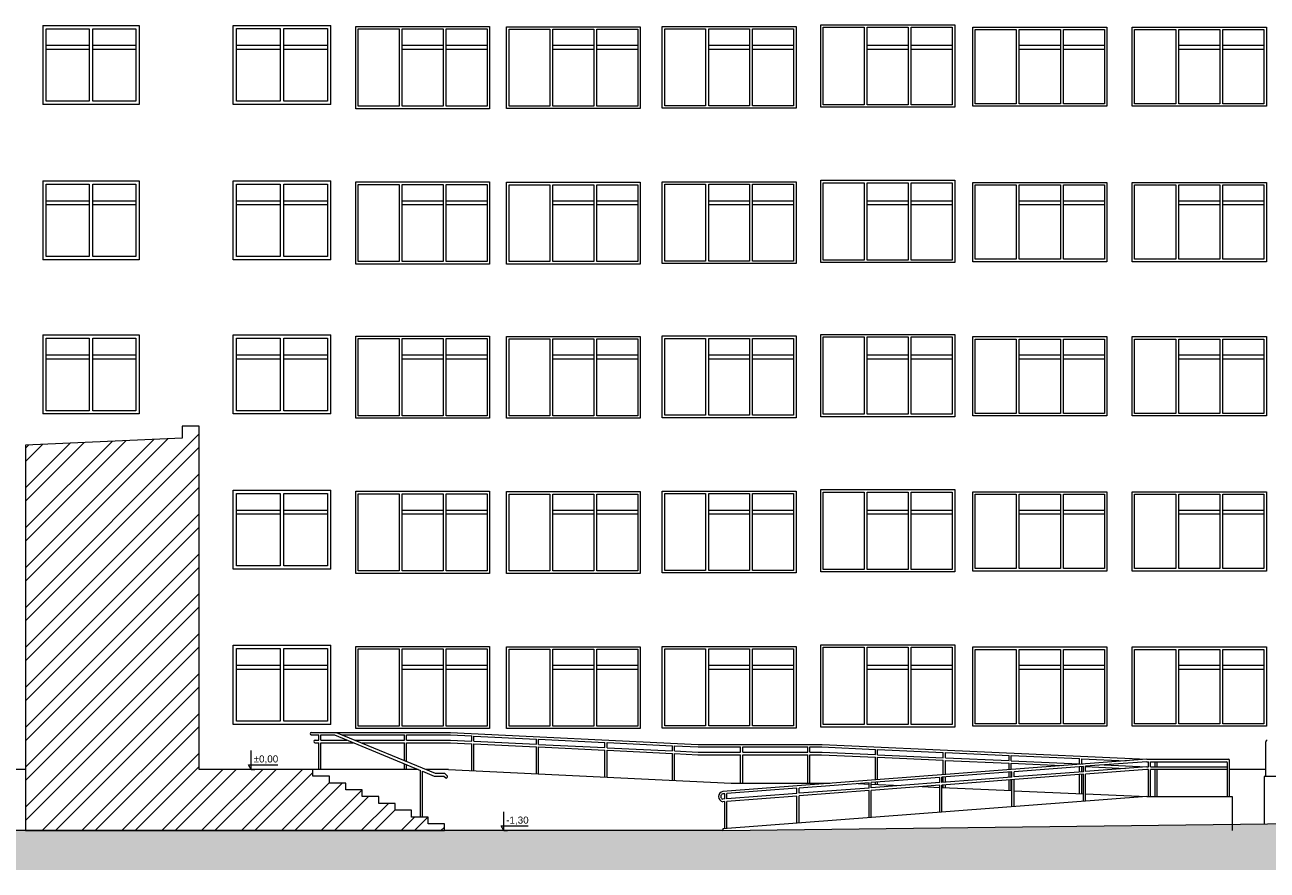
# Paper-space layout 'A-16 INWENTARYZACJA - ELEWACJE' of a CAD drawing. Header units: millimetres. Extents: x 0 to 1100, y 0 to 900.
# Tile 7 of 20: x 182 to 447, y 471 to 651. Entities that reach past the tile are written whole.
import ezdxf
from ezdxf.xclip import XClip

# ---------------------------------------------------------------- set-up
doc = ezdxf.new("R2010")
doc.units = ezdxf.units.MM
doc.header["$MEASUREMENT"] = 0
doc.header["$XCLIPFRAME"] = 0
doc.layers.add('A_wymiary_Nr_pióra__7', color=7, linetype='Continuous', lineweight=18, true_color=0x171717)
doc.layers.add('A_ściany', color=7, linetype='Continuous')
for name, color, linetype, lineweight in [('A_ściany_Nr_pióra__1', 7, 'Continuous', 20), ('A_ściany_Nr_pióra__2', 8, 'Continuous', 13), ('A_ściany_Nr_pióra__3', 252, 'Continuous', 13)]:
    doc.layers.add(name, color=color, linetype=linetype, lineweight=lineweight)
doc.styles.add('STYL_AUTOMATYCZNY_4', font='arial.ttf')

# ---------------------------------------------------------------- blocks, each defined once
blk = doc.blocks.new('Rysunek_3_3', base_point=(-1601.89, 1777.84))
at = {"layer": 'A_ściany', "linetype": 'Continuous', "lineweight": 13}
h = blk.add_hatch(dxfattribs=at)
h.set_pattern_fill('stal_0003', color=8, style=0, pattern_type=2)
h.set_pattern_definition([(45, (-1601.887, 1777.839), (-4.24264, 4.24264), []), (45, (-1603.3014, 1779.2534), (-4.24264, 4.24264), [])])
h.paths.add_polyline_path([(182.43, 479.86), (271.55, 479.86), (271.55, 481.3), (268.05, 481.3), (268.05, 482.74), (264.55, 482.74), (264.55, 484.19), (261.05, 484.19), (261.05, 485.63), (257.55, 485.63), (257.55, 487.08), (254.05, 487.08), (254.05, 488.52), (250.55, 488.52), (250.55, 489.97), (247.05, 489.97), (247.05, 491.41), (243.55, 491.41), (243.55, 492.86), (219.36, 492.86), (219.36, 565.82), (215.77, 565.82), (215.77, 563.29), (182.43, 561.79)])
blk.add_hatch(color=8, dxfattribs=at).paths.add_polyline_path([(330.73, 479.86), (29.9, 479.86), (29.9, 471.44), (682.46, 471.44), (682.46, 481.96), (572.42, 482.14), (467.21, 481.51)])
at = {"layer": 'A_wymiary_Nr_pióra__7', "color": 250, "linetype": 'Continuous', "lineweight": 18, "true_color": 0x171717}
for p, q in [((230.45, 492.86), (230.45, 496.86)), ((230.45, 492.86), (229.7, 492.86)), ((230.45, 492.86), (229.87, 493.86)), ((229.87, 493.86), (230.45, 493.86)), ((230.45, 493.86), (236.09, 493.86)), ((230.45, 492.86), (231.2, 492.86)), ((284.17, 479.86), (284.17, 483.86)), ((284.17, 479.86), (283.42, 479.86)), ((284.17, 479.86), (283.59, 480.86)), ((283.59, 480.86), (284.17, 480.86)), ((284.17, 480.86), (289.36, 480.86)), ((284.17, 479.86), (284.92, 479.86))]:
    blk.add_line(p, q, dxfattribs=at)
at = {"layer": 'A_ściany_Nr_pióra__1', "color": 7, "linetype": 'Continuous', "lineweight": 20}
for p, q in [((182.43, 492.86), (81.98, 492.86)), ((265.92, 492.86), (219.36, 492.86)), ((272.42, 492.86), (267.61, 492.86)), ((272.42, 492.86), (332.49, 489.94)), ((421.28, 492.86), (420.95, 492.86)), ((446.23, 492.86), (438.55, 492.86)), ((332.49, 489.94), (353.58, 489.93)), ((359.51, 489.84), (361.84, 489.73)), ((362.31, 489.71), (368.59, 489.43)), ((373.13, 489.22), (376.9, 489.05)), ((377.36, 489.03), (392.24, 488.36)), ((468.96, 491.33), (445.87, 491.33)), ((445.87, 491.33), (445.87, 481.25)), ((420.96, 487.07), (330.73, 480.21)), ((392.71, 488.34), (407.46, 487.68)), ((407.92, 487.66), (420.96, 487.07)), ((420.96, 487.07), (439.06, 487.07)), ((439.06, 487.07), (439.06, 479.86)), ((330.73, 479.86), (467.21, 481.51)), ((330.73, 479.86), (81.98, 479.86)), ((330.73, 480.21), (330.73, 479.86))]:
    blk.add_line(p, q, dxfattribs=at)
at = {"layer": 'A_ściany_Nr_pióra__2', "color": 8, "linetype": 'Continuous', "lineweight": 13}
for p, q in [((243.2, 500.74), (272.82, 500.74)), ((243.2, 500.2), (244.8, 500.2)), ((244.8, 499.1), (244.8, 500.2)), ((245.26, 499.1), (245.26, 500.2)), ((245.26, 500.2), (248.13, 500.2)), ((248.13, 500.2), (266.42, 492.65)), ((248.53, 500.74), (269.56, 492.05)), ((249.82, 500.2), (263.02, 500.2)), ((263.02, 499.1), (263.02, 500.2)), ((263.48, 499.1), (263.48, 500.2)), ((263.48, 500.2), (272.82, 500.2)), ((272.8, 500.2), (277.33, 499.98)), ((272.82, 500.74), (325.53, 498.17)), ((277.33, 498.88), (277.33, 499.98)), ((277.79, 498.85), (277.79, 499.96)), ((277.79, 499.96), (291.09, 499.31)), ((244, 499.1), (244.8, 499.1)), ((244, 498.55), (244.8, 498.55)), ((244.8, 492.86), (244.8, 498.55)), ((245.26, 499.1), (250.8, 499.1)), ((245.26, 492.86), (245.26, 498.55)), ((245.26, 498.55), (252.14, 498.55)), ((252.49, 499.1), (263.02, 499.1)), ((253.83, 498.55), (263.02, 498.55)), ((263.02, 494.75), (263.02, 498.55)), ((263.48, 499.1), (272.82, 499.1)), ((263.48, 498.55), (272.82, 498.55)), ((263.48, 494.56), (263.48, 498.55)), ((272.74, 499.1), (277.33, 498.88)), ((272.74, 498.55), (277.33, 498.33)), ((277.33, 492.62), (277.33, 498.33)), ((277.79, 498.85), (291.09, 498.21)), ((277.79, 492.6), (277.79, 498.31)), ((277.79, 498.31), (291.09, 497.66)), ((291.09, 498.21), (291.09, 499.31)), ((291.09, 491.95), (291.09, 497.66)), ((291.55, 498.18), (291.55, 499.29)), ((291.55, 499.29), (305.67, 498.6)), ((291.55, 498.18), (305.67, 497.5)), ((291.55, 491.93), (291.55, 497.64)), ((291.55, 497.64), (305.67, 496.95)), ((305.67, 497.5), (305.67, 498.6)), ((305.67, 491.24), (305.67, 496.95)), ((306.13, 497.48), (306.13, 498.58)), ((306.13, 498.58), (320.02, 497.91)), ((306.13, 497.48), (320.02, 496.8)), ((306.13, 491.22), (306.13, 496.93)), ((306.13, 496.93), (320.02, 496.25)), ((320.02, 496.8), (320.02, 497.91)), ((320.48, 496.78), (320.48, 497.88)), ((320.48, 497.88), (325.53, 497.64)), ((325.53, 498.17), (351.87, 498.16)), ((325.53, 497.64), (334.51, 497.63)), ((334.51, 496.53), (334.51, 497.63)), ((334.97, 496.53), (334.97, 497.63)), ((334.97, 497.63), (348.81, 497.63)), ((348.81, 496.52), (348.81, 497.63)), ((349.27, 496.52), (349.27, 497.63)), ((349.27, 497.63), (351.84, 497.63)), ((351.84, 497.63), (363.22, 497.11)), ((351.87, 498.16), (420.96, 495.05)), ((363.22, 496.01), (363.22, 497.11)), ((363.68, 495.99), (363.68, 497.09)), ((363.68, 497.09), (377.62, 496.46)), ((446.23, 491.33), (446.23, 498.75)), ((320.02, 490.54), (320.02, 496.25)), ((320.48, 496.78), (325.53, 496.53)), ((320.48, 490.52), (320.48, 496.23)), ((320.48, 496.23), (325.45, 495.99)), ((325.45, 495.99), (334.51, 495.98)), ((325.53, 496.53), (334.51, 496.53)), ((420.96, 495.05), (330.73, 488.19)), ((334.51, 489.96), (334.51, 495.98)), ((334.97, 496.53), (348.81, 496.52)), ((334.97, 489.94), (334.97, 495.98)), ((334.97, 495.98), (348.81, 495.98)), ((348.81, 489.95), (348.81, 495.98)), ((349.27, 496.52), (351.9, 496.52)), ((349.27, 489.93), (349.27, 495.98)), ((349.27, 495.98), (351.77, 495.97)), ((351.77, 495.97), (363.22, 495.46)), ((351.9, 496.52), (363.22, 496.01)), ((363.22, 490.66), (363.22, 495.46)), ((363.68, 495.99), (377.62, 495.36)), ((363.68, 490.69), (363.68, 495.44)), ((363.68, 495.44), (377.62, 494.81)), ((377.62, 495.36), (377.62, 496.46)), ((377.62, 491.75), (377.62, 494.81)), ((378.08, 495.34), (378.08, 496.44)), ((378.08, 496.44), (391.65, 495.83)), ((378.08, 495.34), (391.65, 494.73)), ((378.08, 491.79), (378.08, 494.79)), ((378.08, 494.79), (391.65, 494.18)), ((391.65, 494.73), (391.65, 495.83)), ((391.65, 492.82), (391.65, 494.18)), ((392.11, 494.71), (392.11, 495.81)), ((392.11, 495.81), (406.62, 495.16)), ((392.11, 494.71), (406.62, 494.05)), ((392.11, 492.85), (392.11, 494.16)), ((392.11, 494.16), (402.87, 493.67)), ((406.62, 494.05), (406.62, 495.16)), ((407.08, 494.03), (407.08, 495.14)), ((407.08, 495.14), (416.54, 494.71)), ((420.96, 494.51), (407.92, 493.52)), ((420.96, 495.05), (438.25, 495.05)), ((420.96, 494.51), (421.28, 494.51)), ((421.28, 493.41), (421.28, 494.51)), ((421.74, 493.41), (421.74, 494.51)), ((421.74, 494.51), (437.79, 494.51)), ((422.69, 493.41), (422.69, 494.51)), ((423.15, 493.41), (423.15, 494.51)), ((438.09, 487.07), (438.09, 494.21)), ((438.55, 487.07), (438.55, 494.75)), ((263.02, 492.86), (263.02, 494.06)), ((263.48, 492.86), (263.48, 493.87)), ((266.42, 482.74), (266.42, 492.65)), ((266.88, 482.74), (266.88, 492.46)), ((266.88, 492.46), (269.33, 491.45)), ((269.56, 492.05), (271.51, 492.05)), ((271.51, 492.05), (272.17, 491.44)), ((392.24, 492.32), (377.36, 491.19)), ((407.46, 491.83), (377.36, 489.54)), ((391.65, 491.18), (391.65, 492.28)), ((392.11, 491.22), (392.11, 492.31)), ((392.24, 491.23), (392.24, 492.32)), ((407.46, 493.48), (392.71, 492.36)), ((407.46, 492.38), (392.71, 491.26)), ((392.71, 491.26), (392.71, 492.36)), ((406.62, 492.32), (406.62, 493.42)), ((406.62, 487.71), (406.62, 491.77)), ((407.08, 494.03), (407.42, 494.02)), ((407.08, 492.35), (407.08, 493.45)), ((407.08, 487.69), (407.08, 491.8)), ((407.34, 493.47), (407.46, 493.47)), ((407.46, 492.38), (407.46, 493.48)), ((407.46, 486.04), (407.46, 491.83)), ((407.92, 492.42), (407.92, 493.52)), ((407.92, 493.45), (416.41, 493.06)), ((420.96, 493.41), (407.92, 492.42)), ((420.96, 492.86), (407.92, 491.87)), ((407.92, 486.08), (407.92, 491.87)), ((411.88, 493.82), (420.95, 493.41)), ((420.96, 493.41), (421.28, 493.41)), ((421.28, 487.07), (421.28, 492.86)), ((421.74, 493.41), (438.09, 493.41)), ((421.74, 487.07), (421.74, 492.86)), ((438.09, 492.86), (421.74, 492.86)), ((422.69, 487.07), (422.69, 492.86)), ((423.15, 487.07), (423.15, 492.86)), ((269.33, 491.45), (271.37, 491.45)), ((271.37, 491.45), (271.81, 491.05)), ((361.84, 490.01), (346.96, 488.88)), ((361.84, 488.91), (346.96, 487.78)), ((346.96, 487.78), (346.96, 488.88)), ((361.84, 488.91), (361.84, 490.01)), ((376.9, 491.16), (362.31, 490.05)), ((376.9, 490.06), (362.31, 488.95)), ((362.31, 488.95), (362.31, 490.05)), ((376.9, 489.51), (362.31, 488.4)), ((363.22, 489.67), (363.22, 490.12)), ((363.68, 489.65), (363.68, 490.15)), ((376.9, 490.06), (376.9, 491.16)), ((376.9, 483.72), (376.9, 489.51)), ((392.24, 491.23), (377.36, 490.09)), ((377.36, 490.09), (377.36, 491.19)), ((377.36, 483.75), (377.36, 489.54)), ((377.62, 490.11), (377.62, 491.21)), ((377.62, 489.02), (377.62, 489.56)), ((378.08, 490.15), (378.08, 491.25)), ((378.08, 489), (378.08, 489.6)), ((391.65, 488.39), (391.65, 490.63)), ((392.11, 488.37), (392.11, 490.67)), ((392.24, 484.89), (392.24, 490.68)), ((392.71, 484.92), (392.71, 490.71)), ((331.16, 487.68), (330.73, 487.65)), ((331.16, 486.58), (330.73, 486.55)), ((331.16, 486.58), (331.16, 487.68)), ((346.5, 488.85), (331.62, 487.72)), ((346.5, 487.75), (331.62, 486.62)), ((331.62, 486.62), (331.62, 487.72)), ((346.5, 487.2), (331.62, 486.07)), ((346.5, 487.75), (346.5, 488.85)), ((346.5, 481.41), (346.5, 487.2)), ((361.84, 488.37), (346.96, 487.23)), ((346.96, 481.44), (346.96, 487.23)), ((361.84, 482.58), (361.84, 488.37)), ((362.31, 482.61), (362.31, 488.4)), ((331.16, 486.03), (330.73, 486)), ((331.16, 480.24), (331.16, 486.03)), ((331.62, 480.28), (331.62, 486.07))]:
    blk.add_line(p, q, dxfattribs=at)
at = {"layer": 'A_ściany_Nr_pióra__2', "color": 8, "linetype": 'Continuous', "lineweight": 13, "flags": 128}
blk.add_lwpolyline([(182.43, 479.86), (271.55, 479.86), (271.55, 481.3), (268.05, 481.3), (268.05, 482.74), (264.55, 482.74), (264.55, 484.19), (261.05, 484.19), (261.05, 485.63), (257.55, 485.63), (257.55, 487.08), (254.05, 487.08), (254.05, 488.52), (250.55, 488.52), (250.55, 489.97), (247.05, 489.97), (247.05, 491.41), (243.55, 491.41), (243.55, 492.86), (219.36, 492.86), (219.36, 565.82), (215.77, 565.82), (215.77, 563.29), (182.43, 561.79)], close=True, dxfattribs=at)
at = {"layer": 'A_ściany_Nr_pióra__2', "color": 8, "linetype": 'Continuous', "lineweight": 13}
for centre, radius, start, end in [((243.23, 500.47), 0.268, 96.4681, 263.5319), ((244.07, 498.82), 0.285, 104.1165, 255.8835), ((446.53, 498.75), 0.3, 90, 180), ((437.79, 494.21), 0.3, 0, 90), ((438.25, 494.75), 0.3, 0, 90), ((271.92, 491.31), 0.284, 248.1053, 26.6665), ((330.94, 487.09), 1.11, 100.8027, 259.1973), ((330.9, 487.1), 0.575, 107.1171, 252.8829)]:
    blk.add_arc(centre, radius, start, end, dxfattribs=at)
at = {"layer": 'A_ściany_Nr_pióra__3', "color": 252, "linetype": 'Continuous', "lineweight": 13}
for p, q in [((186.09, 651.06), (206.59, 651.06)), ((186.09, 651.06), (186.09, 634.26)), ((186.79, 634.96), (186.79, 650.36)), ((186.79, 650.36), (195.94, 650.36)), ((195.94, 650.36), (195.94, 634.96)), ((196.74, 634.96), (196.74, 650.36)), ((196.74, 650.36), (205.89, 650.36)), ((205.89, 650.36), (205.89, 634.96)), ((206.59, 651.06), (206.59, 634.26)), ((226.59, 651.08), (247.39, 651.08)), ((226.59, 634.26), (226.59, 651.08)), ((227.29, 634.96), (227.29, 650.38)), ((227.29, 650.38), (236.59, 650.38)), ((236.59, 650.38), (236.59, 634.96)), ((237.39, 634.96), (237.39, 650.38)), ((237.39, 650.38), (246.69, 650.38)), ((246.69, 650.38), (246.69, 634.96)), ((247.39, 634.26), (247.39, 651.08)), ((252.68, 633.36), (252.68, 650.83)), ((252.68, 650.83), (281.11, 650.83)), ((253.21, 633.89), (253.21, 650.31)), ((253.21, 650.31), (261.9, 650.31)), ((261.9, 650.31), (261.9, 633.89)), ((262.55, 633.89), (262.55, 650.31)), ((262.55, 650.31), (271.24, 650.31)), ((271.24, 650.31), (271.24, 633.89)), ((271.89, 633.89), (271.89, 650.31)), ((271.89, 650.31), (280.59, 650.31)), ((280.59, 650.31), (280.59, 633.89)), ((281.11, 650.83), (281.11, 633.36)), ((284.76, 633.37), (284.76, 650.77)), ((284.76, 650.77), (313.16, 650.77)), ((285.29, 633.9), (285.29, 650.25)), ((285.29, 650.25), (293.97, 650.25)), ((293.97, 650.25), (293.97, 633.9)), ((294.62, 633.9), (294.62, 650.25)), ((294.62, 650.25), (303.3, 650.25)), ((303.3, 650.25), (303.3, 633.9)), ((303.95, 633.9), (303.95, 650.25)), ((303.95, 650.25), (312.64, 650.25)), ((312.64, 650.25), (312.64, 633.9)), ((313.16, 650.77), (313.16, 633.37)), ((317.86, 633.46), (317.86, 650.85)), ((317.86, 650.85), (346.32, 650.85)), ((318.39, 633.99), (318.39, 650.33)), ((318.39, 650.33), (327.09, 650.33)), ((327.09, 650.33), (327.09, 633.99)), ((327.74, 633.99), (327.74, 650.33)), ((327.74, 650.33), (336.44, 650.33)), ((336.44, 650.33), (336.44, 633.99)), ((337.09, 633.99), (337.09, 650.33)), ((337.09, 650.33), (345.8, 650.33)), ((345.8, 650.33), (345.8, 633.99)), ((346.32, 650.85), (346.32, 633.46)), ((351.57, 651.18), (380.07, 651.18)), ((351.57, 633.68), (351.57, 651.18)), ((352.09, 634.21), (352.09, 650.66)), ((352.09, 650.66), (360.81, 650.66)), ((360.81, 650.66), (360.81, 634.21)), ((361.46, 634.21), (361.46, 650.66)), ((361.46, 650.66), (370.18, 650.66)), ((370.18, 650.66), (370.18, 634.21)), ((370.83, 634.21), (370.83, 650.66)), ((370.83, 650.66), (379.54, 650.66)), ((379.54, 650.66), (379.54, 634.21)), ((380.07, 651.18), (380.07, 633.68)), ((383.9, 650.72), (412.46, 650.72)), ((383.9, 633.86), (383.9, 650.72)), ((384.43, 634.39), (384.43, 650.2)), ((384.43, 650.2), (393.16, 650.2)), ((393.16, 650.2), (393.16, 634.39)), ((393.81, 634.39), (393.81, 650.2)), ((393.81, 650.2), (402.55, 650.2)), ((402.55, 650.2), (402.55, 634.39)), ((403.2, 634.39), (403.2, 650.2)), ((403.2, 650.2), (411.94, 650.2)), ((411.94, 650.2), (411.94, 634.39)), ((412.46, 650.72), (412.46, 633.86)), ((417.81, 633.86), (417.81, 650.72)), ((417.81, 650.72), (446.37, 650.72)), ((418.34, 634.39), (418.34, 650.2)), ((418.34, 650.2), (427.07, 650.2)), ((427.07, 650.2), (427.07, 634.39)), ((427.72, 634.39), (427.72, 650.2)), ((427.72, 650.2), (436.46, 650.2)), ((436.46, 650.2), (436.46, 634.39)), ((437.11, 634.39), (437.11, 650.2)), ((437.11, 650.2), (445.85, 650.2)), ((445.85, 650.2), (445.85, 634.39)), ((446.37, 650.72), (446.37, 633.86)), ((195.94, 646.76), (186.79, 646.76)), ((195.94, 645.96), (186.79, 645.96)), ((205.89, 646.76), (196.74, 646.76)), ((205.89, 645.96), (196.74, 645.96)), ((236.59, 646.76), (227.29, 646.76)), ((236.59, 645.96), (227.29, 645.96)), ((246.69, 646.76), (237.39, 646.76)), ((246.69, 645.96), (237.39, 645.96)), ((271.24, 646.76), (262.55, 646.76)), ((271.24, 645.96), (262.55, 645.96)), ((280.59, 646.76), (271.89, 646.76)), ((280.59, 645.96), (271.89, 645.96)), ((303.3, 646.76), (294.62, 646.76)), ((303.3, 645.96), (294.62, 645.96)), ((312.64, 646.76), (303.95, 646.76)), ((312.64, 645.96), (303.95, 645.96)), ((336.44, 646.76), (327.74, 646.76)), ((336.44, 645.96), (327.74, 645.96)), ((345.8, 646.76), (337.09, 646.76)), ((345.8, 645.96), (337.09, 645.96)), ((370.18, 646.76), (361.46, 646.76)), ((370.18, 645.96), (361.46, 645.96)), ((379.54, 646.76), (370.83, 646.76)), ((379.54, 645.96), (370.83, 645.96)), ((402.55, 646.76), (393.81, 646.76)), ((402.55, 645.96), (393.81, 645.96)), ((411.94, 646.76), (403.2, 646.76)), ((411.94, 645.96), (403.2, 645.96)), ((436.46, 646.76), (427.72, 646.76)), ((436.46, 645.96), (427.72, 645.96)), ((445.85, 646.76), (437.11, 646.76)), ((445.85, 645.96), (437.11, 645.96)), ((206.59, 634.26), (186.09, 634.26)), ((195.94, 634.96), (186.79, 634.96)), ((205.89, 634.96), (196.74, 634.96)), ((247.39, 634.26), (226.59, 634.26)), ((236.59, 634.96), (227.29, 634.96)), ((246.69, 634.96), (237.39, 634.96)), ((360.81, 634.21), (352.09, 634.21)), ((370.18, 634.21), (361.46, 634.21)), ((379.54, 634.21), (370.83, 634.21)), ((393.16, 634.39), (384.43, 634.39)), ((402.55, 634.39), (393.81, 634.39)), ((411.94, 634.39), (403.2, 634.39)), ((427.07, 634.39), (418.34, 634.39)), ((436.46, 634.39), (427.72, 634.39)), ((445.85, 634.39), (437.11, 634.39)), ((281.11, 633.36), (252.68, 633.36)), ((261.9, 633.89), (253.21, 633.89)), ((271.24, 633.89), (262.55, 633.89)), ((280.59, 633.89), (271.89, 633.89)), ((313.16, 633.37), (284.76, 633.37)), ((293.97, 633.9), (285.29, 633.9)), ((303.3, 633.9), (294.62, 633.9)), ((312.64, 633.9), (303.95, 633.9)), ((346.32, 633.46), (317.86, 633.46)), ((327.09, 633.99), (318.39, 633.99)), ((336.44, 633.99), (327.74, 633.99)), ((345.8, 633.99), (337.09, 633.99)), ((380.07, 633.68), (351.57, 633.68)), ((412.46, 633.86), (383.9, 633.86)), ((446.37, 633.86), (417.81, 633.86)), ((186.09, 618.01), (206.59, 618.01)), ((186.09, 618.01), (186.09, 601.21)), ((186.79, 601.91), (186.79, 617.31)), ((186.79, 617.31), (195.94, 617.31)), ((195.94, 617.31), (195.94, 601.91)), ((196.74, 601.91), (196.74, 617.31)), ((196.74, 617.31), (205.89, 617.31)), ((205.89, 617.31), (205.89, 601.91)), ((206.59, 618.01), (206.59, 601.21)), ((226.59, 618.03), (247.39, 618.03)), ((226.59, 601.21), (226.59, 618.03)), ((227.29, 601.91), (227.29, 617.33)), ((227.29, 617.33), (236.59, 617.33)), ((236.59, 617.33), (236.59, 601.91)), ((237.39, 601.91), (237.39, 617.33)), ((237.39, 617.33), (246.69, 617.33)), ((246.69, 617.33), (246.69, 601.91)), ((247.39, 601.21), (247.39, 618.03)), ((252.68, 600.31), (252.68, 617.78)), ((252.68, 617.78), (281.11, 617.78)), ((253.21, 600.84), (253.21, 617.26)), ((253.21, 617.26), (261.9, 617.26)), ((261.9, 617.26), (261.9, 600.84)), ((262.55, 600.84), (262.55, 617.26)), ((262.55, 617.26), (271.24, 617.26)), ((271.24, 617.26), (271.24, 600.84)), ((271.89, 600.84), (271.89, 617.26)), ((271.89, 617.26), (280.59, 617.26)), ((280.59, 617.26), (280.59, 600.84)), ((281.11, 617.78), (281.11, 600.31)), ((284.76, 600.32), (284.76, 617.72)), ((284.76, 617.72), (313.16, 617.72)), ((285.29, 600.85), (285.29, 617.2)), ((285.29, 617.2), (293.97, 617.2)), ((293.97, 617.2), (293.97, 600.85)), ((294.62, 600.85), (294.62, 617.2)), ((294.62, 617.2), (303.3, 617.2)), ((303.3, 617.2), (303.3, 600.85)), ((303.95, 600.85), (303.95, 617.2)), ((303.95, 617.2), (312.64, 617.2)), ((312.64, 617.2), (312.64, 600.85)), ((313.16, 617.72), (313.16, 600.32)), ((317.86, 600.41), (317.86, 617.8)), ((317.86, 617.8), (346.32, 617.8)), ((318.39, 600.94), (318.39, 617.28)), ((318.39, 617.28), (327.09, 617.28)), ((327.09, 617.28), (327.09, 600.94)), ((327.74, 600.94), (327.74, 617.28)), ((327.74, 617.28), (336.44, 617.28)), ((336.44, 617.28), (336.44, 600.94)), ((337.09, 600.94), (337.09, 617.28)), ((337.09, 617.28), (345.8, 617.28)), ((345.8, 617.28), (345.8, 600.94)), ((346.32, 617.8), (346.32, 600.41)), ((351.57, 618.13), (380.07, 618.13)), ((351.57, 600.63), (351.57, 618.13)), ((352.09, 601.16), (352.09, 617.61)), ((352.09, 617.61), (360.81, 617.61)), ((360.81, 617.61), (360.81, 601.16)), ((361.46, 601.16), (361.46, 617.61)), ((361.46, 617.61), (370.18, 617.61)), ((370.18, 617.61), (370.18, 601.16)), ((370.83, 601.16), (370.83, 617.61)), ((370.83, 617.61), (379.54, 617.61)), ((379.54, 617.61), (379.54, 601.16)), ((380.07, 618.13), (380.07, 600.63)), ((383.9, 617.67), (412.46, 617.67)), ((383.9, 600.81), (383.9, 617.67)), ((384.43, 601.34), (384.43, 617.15)), ((384.43, 617.15), (393.16, 617.15)), ((393.16, 617.15), (393.16, 601.34)), ((393.81, 601.34), (393.81, 617.15)), ((393.81, 617.15), (402.55, 617.15)), ((402.55, 617.15), (402.55, 601.34)), ((403.2, 601.34), (403.2, 617.15)), ((403.2, 617.15), (411.94, 617.15)), ((411.94, 617.15), (411.94, 601.34)), ((412.46, 617.67), (412.46, 600.81)), ((417.81, 600.81), (417.81, 617.67)), ((417.81, 617.67), (446.37, 617.67)), ((418.34, 601.34), (418.34, 617.15)), ((418.34, 617.15), (427.07, 617.15)), ((427.07, 617.15), (427.07, 601.34)), ((427.72, 601.34), (427.72, 617.15)), ((427.72, 617.15), (436.46, 617.15)), ((436.46, 617.15), (436.46, 601.34)), ((437.11, 601.34), (437.11, 617.15)), ((437.11, 617.15), (445.85, 617.15)), ((445.85, 617.15), (445.85, 601.34)), ((446.37, 617.67), (446.37, 600.81)), ((195.94, 613.71), (186.79, 613.71)), ((205.89, 613.71), (196.74, 613.71)), ((236.59, 613.71), (227.29, 613.71)), ((246.69, 613.71), (237.39, 613.71)), ((271.24, 613.71), (262.55, 613.71)), ((280.59, 613.71), (271.89, 613.71)), ((303.3, 613.71), (294.62, 613.71)), ((312.64, 613.71), (303.95, 613.71)), ((336.44, 613.71), (327.74, 613.71)), ((345.8, 613.71), (337.09, 613.71)), ((370.18, 613.71), (361.46, 613.71)), ((379.54, 613.71), (370.83, 613.71)), ((402.55, 613.71), (393.81, 613.71)), ((411.94, 613.71), (403.2, 613.71)), ((436.46, 613.71), (427.72, 613.71)), ((445.85, 613.71), (437.11, 613.71)), ((195.94, 612.91), (186.79, 612.91)), ((205.89, 612.91), (196.74, 612.91)), ((236.59, 612.91), (227.29, 612.91)), ((246.69, 612.91), (237.39, 612.91)), ((271.24, 612.91), (262.55, 612.91)), ((280.59, 612.91), (271.89, 612.91)), ((303.3, 612.91), (294.62, 612.91)), ((312.64, 612.91), (303.95, 612.91)), ((336.44, 612.91), (327.74, 612.91)), ((345.8, 612.91), (337.09, 612.91)), ((370.18, 612.91), (361.46, 612.91)), ((379.54, 612.91), (370.83, 612.91)), ((402.55, 612.91), (393.81, 612.91)), ((411.94, 612.91), (403.2, 612.91)), ((436.46, 612.91), (427.72, 612.91)), ((445.85, 612.91), (437.11, 612.91)), ((206.59, 601.21), (186.09, 601.21)), ((195.94, 601.91), (186.79, 601.91)), ((205.89, 601.91), (196.74, 601.91)), ((247.39, 601.21), (226.59, 601.21)), ((236.59, 601.91), (227.29, 601.91)), ((246.69, 601.91), (237.39, 601.91)), ((281.11, 600.31), (252.68, 600.31)), ((261.9, 600.84), (253.21, 600.84)), ((271.24, 600.84), (262.55, 600.84)), ((280.59, 600.84), (271.89, 600.84)), ((313.16, 600.32), (284.76, 600.32)), ((293.97, 600.85), (285.29, 600.85)), ((303.3, 600.85), (294.62, 600.85)), ((312.64, 600.85), (303.95, 600.85)), ((346.32, 600.41), (317.86, 600.41)), ((327.09, 600.94), (318.39, 600.94)), ((336.44, 600.94), (327.74, 600.94)), ((345.8, 600.94), (337.09, 600.94)), ((380.07, 600.63), (351.57, 600.63)), ((360.81, 601.16), (352.09, 601.16)), ((370.18, 601.16), (361.46, 601.16)), ((379.54, 601.16), (370.83, 601.16)), ((412.46, 600.81), (383.9, 600.81)), ((393.16, 601.34), (384.43, 601.34)), ((402.55, 601.34), (393.81, 601.34)), ((411.94, 601.34), (403.2, 601.34)), ((446.37, 600.81), (417.81, 600.81)), ((427.07, 601.34), (418.34, 601.34)), ((436.46, 601.34), (427.72, 601.34)), ((445.85, 601.34), (437.11, 601.34)), ((186.09, 585.24), (206.59, 585.24)), ((186.09, 585.24), (186.09, 568.44)), ((186.79, 569.14), (186.79, 584.54)), ((186.79, 584.54), (195.94, 584.54)), ((195.94, 584.54), (195.94, 569.14)), ((196.74, 569.14), (196.74, 584.54)), ((196.74, 584.54), (205.89, 584.54)), ((205.89, 584.54), (205.89, 569.14)), ((206.59, 585.24), (206.59, 568.44)), ((226.59, 585.26), (247.39, 585.26)), ((226.59, 568.44), (226.59, 585.26)), ((227.29, 569.14), (227.29, 584.56)), ((227.29, 584.56), (236.59, 584.56)), ((236.59, 584.56), (236.59, 569.14)), ((237.39, 569.14), (237.39, 584.56)), ((237.39, 584.56), (246.69, 584.56)), ((246.69, 584.56), (246.69, 569.14)), ((247.39, 568.44), (247.39, 585.26)), ((252.68, 567.54), (252.68, 585.01)), ((252.68, 585.01), (281.11, 585.01)), ((253.21, 568.06), (253.21, 584.48)), ((253.21, 584.48), (261.9, 584.48)), ((261.9, 584.48), (261.9, 568.06)), ((262.55, 568.06), (262.55, 584.48)), ((262.55, 584.48), (271.24, 584.48)), ((271.24, 584.48), (271.24, 568.06)), ((271.89, 568.06), (271.89, 584.48)), ((271.89, 584.48), (280.59, 584.48)), ((280.59, 584.48), (280.59, 568.06)), ((281.11, 585.01), (281.11, 567.54)), ((284.76, 567.55), (284.76, 584.95)), ((284.76, 584.95), (313.16, 584.95)), ((285.29, 568.07), (285.29, 584.42)), ((285.29, 584.42), (293.97, 584.42)), ((293.97, 584.42), (293.97, 568.07)), ((294.62, 568.07), (294.62, 584.42)), ((294.62, 584.42), (303.3, 584.42)), ((303.3, 584.42), (303.3, 568.07)), ((303.95, 568.07), (303.95, 584.42)), ((303.95, 584.42), (312.64, 584.42)), ((312.64, 584.42), (312.64, 568.07)), ((313.16, 584.95), (313.16, 567.55)), ((317.86, 567.64), (317.86, 585.03)), ((317.86, 585.03), (346.32, 585.03)), ((318.39, 568.16), (318.39, 584.5)), ((318.39, 584.5), (327.09, 584.5)), ((327.09, 584.5), (327.09, 568.16)), ((327.74, 568.16), (327.74, 584.5)), ((327.74, 584.5), (336.44, 584.5)), ((336.44, 584.5), (336.44, 568.16)), ((337.09, 568.16), (337.09, 584.5)), ((337.09, 584.5), (345.8, 584.5)), ((345.8, 584.5), (345.8, 568.16)), ((346.32, 585.03), (346.32, 567.64)), ((351.57, 585.36), (380.07, 585.36)), ((351.57, 567.86), (351.57, 585.36)), ((352.09, 568.38), (352.09, 584.83)), ((352.09, 584.83), (360.81, 584.83)), ((360.81, 584.83), (360.81, 568.38)), ((361.46, 568.38), (361.46, 584.83)), ((361.46, 584.83), (370.18, 584.83)), ((370.18, 584.83), (370.18, 568.38)), ((370.83, 568.38), (370.83, 584.83)), ((370.83, 584.83), (379.54, 584.83)), ((379.54, 584.83), (379.54, 568.38)), ((380.07, 585.36), (380.07, 567.86)), ((383.9, 584.9), (412.46, 584.9)), ((383.9, 568.04), (383.9, 584.9)), ((384.43, 568.56), (384.43, 584.37)), ((384.43, 584.37), (393.16, 584.37)), ((393.16, 584.37), (393.16, 568.56)), ((393.81, 568.56), (393.81, 584.37)), ((393.81, 584.37), (402.55, 584.37)), ((402.55, 584.37), (402.55, 568.56)), ((403.2, 568.56), (403.2, 584.37)), ((403.2, 584.37), (411.94, 584.37)), ((411.94, 584.37), (411.94, 568.56)), ((412.46, 584.9), (412.46, 568.04)), ((417.81, 568.04), (417.81, 584.9)), ((417.81, 584.9), (446.37, 584.9)), ((418.34, 568.56), (418.34, 584.37)), ((418.34, 584.37), (427.07, 584.37)), ((427.07, 584.37), (427.07, 568.56)), ((427.72, 568.56), (427.72, 584.37)), ((427.72, 584.37), (436.46, 584.37)), ((436.46, 584.37), (436.46, 568.56)), ((437.11, 568.56), (437.11, 584.37)), ((437.11, 584.37), (445.85, 584.37)), ((445.85, 584.37), (445.85, 568.56)), ((446.37, 584.9), (446.37, 568.04)), ((195.94, 580.93), (186.79, 580.93)), ((195.94, 580.13), (186.79, 580.13)), ((205.89, 580.93), (196.74, 580.93)), ((205.89, 580.13), (196.74, 580.13)), ((236.59, 580.93), (227.29, 580.93)), ((236.59, 580.13), (227.29, 580.13)), ((246.69, 580.93), (237.39, 580.93)), ((246.69, 580.13), (237.39, 580.13)), ((271.24, 580.93), (262.55, 580.93)), ((271.24, 580.13), (262.55, 580.13)), ((280.59, 580.93), (271.89, 580.93)), ((280.59, 580.13), (271.89, 580.13)), ((303.3, 580.93), (294.62, 580.93)), ((303.3, 580.13), (294.62, 580.13)), ((312.64, 580.93), (303.95, 580.93)), ((312.64, 580.13), (303.95, 580.13)), ((336.44, 580.93), (327.74, 580.93)), ((336.44, 580.13), (327.74, 580.13)), ((345.8, 580.93), (337.09, 580.93)), ((345.8, 580.13), (337.09, 580.13)), ((370.18, 580.93), (361.46, 580.93)), ((370.18, 580.13), (361.46, 580.13)), ((379.54, 580.93), (370.83, 580.93)), ((379.54, 580.13), (370.83, 580.13)), ((402.55, 580.93), (393.81, 580.93)), ((402.55, 580.13), (393.81, 580.13)), ((411.94, 580.93), (403.2, 580.93)), ((411.94, 580.13), (403.2, 580.13)), ((436.46, 580.93), (427.72, 580.93)), ((436.46, 580.13), (427.72, 580.13)), ((445.85, 580.93), (437.11, 580.93)), ((445.85, 580.13), (437.11, 580.13)), ((206.59, 568.44), (186.09, 568.44)), ((195.94, 569.14), (186.79, 569.14)), ((205.89, 569.14), (196.74, 569.14)), ((247.39, 568.44), (226.59, 568.44)), ((236.59, 569.14), (227.29, 569.14)), ((246.69, 569.14), (237.39, 569.14)), ((327.09, 568.16), (318.39, 568.16)), ((336.44, 568.16), (327.74, 568.16)), ((345.8, 568.16), (337.09, 568.16)), ((360.81, 568.38), (352.09, 568.38)), ((370.18, 568.38), (361.46, 568.38)), ((379.54, 568.38), (370.83, 568.38)), ((393.16, 568.56), (384.43, 568.56)), ((402.55, 568.56), (393.81, 568.56)), ((411.94, 568.56), (403.2, 568.56)), ((427.07, 568.56), (418.34, 568.56)), ((436.46, 568.56), (427.72, 568.56)), ((445.85, 568.56), (437.11, 568.56)), ((281.11, 567.54), (252.68, 567.54)), ((261.9, 568.06), (253.21, 568.06)), ((271.24, 568.06), (262.55, 568.06)), ((280.59, 568.06), (271.89, 568.06)), ((313.16, 567.55), (284.76, 567.55)), ((293.97, 568.07), (285.29, 568.07)), ((303.3, 568.07), (294.62, 568.07)), ((312.64, 568.07), (303.95, 568.07)), ((346.32, 567.64), (317.86, 567.64)), ((380.07, 567.86), (351.57, 567.86)), ((412.46, 568.04), (383.9, 568.04)), ((446.37, 568.04), (417.81, 568.04)), ((351.57, 552.36), (380.07, 552.36)), ((351.57, 534.86), (351.57, 552.36)), ((380.07, 552.36), (380.07, 534.86)), ((226.59, 552.26), (247.39, 552.26)), ((226.59, 535.44), (226.59, 552.26)), ((227.29, 536.14), (227.29, 551.56)), ((227.29, 551.56), (236.59, 551.56)), ((236.59, 551.56), (236.59, 536.14)), ((237.39, 536.14), (237.39, 551.56)), ((237.39, 551.56), (246.69, 551.56)), ((246.69, 551.56), (246.69, 536.14)), ((247.39, 535.44), (247.39, 552.26)), ((252.68, 534.54), (252.68, 552.01)), ((252.68, 552.01), (281.11, 552.01)), ((253.21, 535.06), (253.21, 551.48)), ((253.21, 551.48), (261.9, 551.48)), ((261.9, 551.48), (261.9, 535.06)), ((262.55, 535.06), (262.55, 551.48)), ((262.55, 551.48), (271.24, 551.48)), ((271.24, 551.48), (271.24, 535.06)), ((271.89, 535.06), (271.89, 551.48)), ((271.89, 551.48), (280.59, 551.48)), ((280.59, 551.48), (280.59, 535.06)), ((281.11, 552.01), (281.11, 534.54)), ((284.76, 534.55), (284.76, 551.95)), ((284.76, 551.95), (313.16, 551.95)), ((285.29, 535.07), (285.29, 551.42)), ((285.29, 551.42), (293.97, 551.42)), ((293.97, 551.42), (293.97, 535.07)), ((294.62, 535.07), (294.62, 551.42)), ((294.62, 551.42), (303.3, 551.42)), ((303.3, 551.42), (303.3, 535.07)), ((303.95, 535.07), (303.95, 551.42)), ((303.95, 551.42), (312.64, 551.42)), ((312.64, 551.42), (312.64, 535.07)), ((313.16, 551.95), (313.16, 534.55)), ((317.86, 534.64), (317.86, 552.03)), ((317.86, 552.03), (346.32, 552.03)), ((318.39, 535.16), (318.39, 551.5)), ((318.39, 551.5), (327.09, 551.5)), ((327.09, 551.5), (327.09, 535.16)), ((327.74, 535.16), (327.74, 551.5)), ((327.74, 551.5), (336.44, 551.5)), ((336.44, 551.5), (336.44, 535.16)), ((337.09, 535.16), (337.09, 551.5)), ((337.09, 551.5), (345.8, 551.5)), ((345.8, 551.5), (345.8, 535.16)), ((346.32, 552.03), (346.32, 534.64)), ((352.09, 535.38), (352.09, 551.83)), ((352.09, 551.83), (360.81, 551.83)), ((360.81, 551.83), (360.81, 535.38)), ((361.46, 535.38), (361.46, 551.83)), ((361.46, 551.83), (370.18, 551.83)), ((370.18, 551.83), (370.18, 535.38)), ((370.83, 535.38), (370.83, 551.83)), ((370.83, 551.83), (379.54, 551.83)), ((379.54, 551.83), (379.54, 535.38)), ((383.9, 551.9), (412.46, 551.9)), ((383.9, 535.04), (383.9, 551.9)), ((384.43, 535.56), (384.43, 551.37)), ((384.43, 551.37), (393.16, 551.37)), ((393.16, 551.37), (393.16, 535.56)), ((393.81, 535.56), (393.81, 551.37)), ((393.81, 551.37), (402.55, 551.37)), ((402.55, 551.37), (402.55, 535.56)), ((403.2, 535.56), (403.2, 551.37)), ((403.2, 551.37), (411.94, 551.37)), ((411.94, 551.37), (411.94, 535.56)), ((412.46, 551.9), (412.46, 535.04)), ((417.81, 535.04), (417.81, 551.9)), ((417.81, 551.9), (446.37, 551.9)), ((418.34, 535.56), (418.34, 551.37)), ((418.34, 551.37), (427.07, 551.37)), ((427.07, 551.37), (427.07, 535.56)), ((427.72, 535.56), (427.72, 551.37)), ((427.72, 551.37), (436.46, 551.37)), ((436.46, 551.37), (436.46, 535.56)), ((437.11, 535.56), (437.11, 551.37)), ((437.11, 551.37), (445.85, 551.37)), ((445.85, 551.37), (445.85, 535.56)), ((446.37, 551.9), (446.37, 535.04)), ((236.59, 547.93), (227.29, 547.93)), ((236.59, 547.13), (227.29, 547.13)), ((246.69, 547.93), (237.39, 547.93)), ((246.69, 547.13), (237.39, 547.13)), ((271.24, 547.93), (262.55, 547.93)), ((271.24, 547.13), (262.55, 547.13)), ((280.59, 547.93), (271.89, 547.93)), ((280.59, 547.13), (271.89, 547.13)), ((303.3, 547.93), (294.62, 547.93)), ((303.3, 547.13), (294.62, 547.13)), ((312.64, 547.93), (303.95, 547.93)), ((312.64, 547.13), (303.95, 547.13)), ((336.44, 547.93), (327.74, 547.93)), ((336.44, 547.13), (327.74, 547.13)), ((345.8, 547.93), (337.09, 547.93)), ((345.8, 547.13), (337.09, 547.13)), ((370.18, 547.93), (361.46, 547.93)), ((370.18, 547.13), (361.46, 547.13)), ((379.54, 547.93), (370.83, 547.93)), ((379.54, 547.13), (370.83, 547.13)), ((402.55, 547.93), (393.81, 547.93)), ((402.55, 547.13), (393.81, 547.13)), ((411.94, 547.93), (403.2, 547.93)), ((411.94, 547.13), (403.2, 547.13)), ((436.46, 547.93), (427.72, 547.93)), ((436.46, 547.13), (427.72, 547.13)), ((445.85, 547.93), (437.11, 547.93)), ((445.85, 547.13), (437.11, 547.13)), ((247.39, 535.44), (226.59, 535.44)), ((236.59, 536.14), (227.29, 536.14)), ((246.69, 536.14), (237.39, 536.14)), ((281.11, 534.54), (252.68, 534.54)), ((261.9, 535.06), (253.21, 535.06)), ((271.24, 535.06), (262.55, 535.06)), ((280.59, 535.06), (271.89, 535.06)), ((313.16, 534.55), (284.76, 534.55)), ((293.97, 535.07), (285.29, 535.07)), ((303.3, 535.07), (294.62, 535.07)), ((312.64, 535.07), (303.95, 535.07)), ((346.32, 534.64), (317.86, 534.64)), ((327.09, 535.16), (318.39, 535.16)), ((336.44, 535.16), (327.74, 535.16)), ((345.8, 535.16), (337.09, 535.16)), ((380.07, 534.86), (351.57, 534.86)), ((360.81, 535.38), (352.09, 535.38)), ((370.18, 535.38), (361.46, 535.38)), ((379.54, 535.38), (370.83, 535.38)), ((412.46, 535.04), (383.9, 535.04)), ((393.16, 535.56), (384.43, 535.56)), ((402.55, 535.56), (393.81, 535.56)), ((411.94, 535.56), (403.2, 535.56)), ((446.37, 535.04), (417.81, 535.04)), ((427.07, 535.56), (418.34, 535.56)), ((436.46, 535.56), (427.72, 535.56)), ((445.85, 535.56), (437.11, 535.56)), ((226.59, 519.26), (247.39, 519.26)), ((226.59, 502.44), (226.59, 519.26)), ((227.29, 503.14), (227.29, 518.56)), ((227.29, 518.56), (236.59, 518.56)), ((236.59, 518.56), (236.59, 503.14)), ((237.39, 503.14), (237.39, 518.56)), ((237.39, 518.56), (246.69, 518.56)), ((246.69, 518.56), (246.69, 503.14)), ((247.39, 502.44), (247.39, 519.26)), ((252.68, 501.54), (252.68, 519.01)), ((252.68, 519.01), (281.11, 519.01)), ((253.21, 502.06), (253.21, 518.48)), ((253.21, 518.48), (261.9, 518.48)), ((261.9, 518.48), (261.9, 502.06)), ((262.55, 502.06), (262.55, 518.48)), ((262.55, 518.48), (271.24, 518.48)), ((271.24, 518.48), (271.24, 502.06)), ((271.89, 502.06), (271.89, 518.48)), ((271.89, 518.48), (280.59, 518.48)), ((280.59, 518.48), (280.59, 502.06)), ((281.11, 519.01), (281.11, 501.54)), ((284.76, 501.55), (284.76, 518.95)), ((284.76, 518.95), (313.16, 518.95)), ((285.29, 502.07), (285.29, 518.42)), ((285.29, 518.42), (293.97, 518.42)), ((293.97, 518.42), (293.97, 502.07)), ((294.62, 502.07), (294.62, 518.42)), ((294.62, 518.42), (303.3, 518.42)), ((303.3, 518.42), (303.3, 502.07)), ((303.95, 502.07), (303.95, 518.42)), ((303.95, 518.42), (312.64, 518.42)), ((312.64, 518.42), (312.64, 502.07)), ((313.16, 518.95), (313.16, 501.55)), ((317.86, 501.64), (317.86, 519.03)), ((317.86, 519.03), (346.32, 519.03)), ((318.39, 502.16), (318.39, 518.5)), ((318.39, 518.5), (327.09, 518.5)), ((327.09, 518.5), (327.09, 502.16)), ((327.74, 502.16), (327.74, 518.5)), ((327.74, 518.5), (336.44, 518.5)), ((336.44, 518.5), (336.44, 502.16)), ((337.09, 502.16), (337.09, 518.5)), ((337.09, 518.5), (345.8, 518.5)), ((345.8, 518.5), (345.8, 502.16)), ((346.32, 519.03), (346.32, 501.64)), ((351.57, 519.36), (380.07, 519.36)), ((351.57, 501.86), (351.57, 519.36)), ((352.09, 502.38), (352.09, 518.83)), ((352.09, 518.83), (360.81, 518.83)), ((360.81, 518.83), (360.81, 502.38)), ((361.46, 502.38), (361.46, 518.83)), ((361.46, 518.83), (370.18, 518.83)), ((370.18, 518.83), (370.18, 502.38)), ((370.83, 502.38), (370.83, 518.83)), ((370.83, 518.83), (379.54, 518.83)), ((379.54, 518.83), (379.54, 502.38)), ((380.07, 519.36), (380.07, 501.86)), ((383.9, 518.9), (412.46, 518.9)), ((383.9, 502.04), (383.9, 518.9)), ((384.43, 502.56), (384.43, 518.37)), ((384.43, 518.37), (393.16, 518.37)), ((393.16, 518.37), (393.16, 502.56)), ((393.81, 502.56), (393.81, 518.37)), ((393.81, 518.37), (402.55, 518.37)), ((402.55, 518.37), (402.55, 502.56)), ((403.2, 502.56), (403.2, 518.37)), ((403.2, 518.37), (411.94, 518.37)), ((411.94, 518.37), (411.94, 502.56)), ((412.46, 518.9), (412.46, 502.04)), ((417.81, 502.04), (417.81, 518.9)), ((417.81, 518.9), (446.37, 518.9)), ((418.34, 502.56), (418.34, 518.37)), ((418.34, 518.37), (427.07, 518.37)), ((427.07, 518.37), (427.07, 502.56)), ((427.72, 502.56), (427.72, 518.37)), ((427.72, 518.37), (436.46, 518.37)), ((436.46, 518.37), (436.46, 502.56)), ((437.11, 502.56), (437.11, 518.37)), ((437.11, 518.37), (445.85, 518.37)), ((445.85, 518.37), (445.85, 502.56)), ((446.37, 518.9), (446.37, 502.04)), ((236.59, 514.93), (227.29, 514.93)), ((236.59, 514.13), (227.29, 514.13)), ((246.69, 514.93), (237.39, 514.93)), ((246.69, 514.13), (237.39, 514.13)), ((271.24, 514.93), (262.55, 514.93)), ((271.24, 514.13), (262.55, 514.13)), ((280.59, 514.93), (271.89, 514.93)), ((280.59, 514.13), (271.89, 514.13)), ((303.3, 514.93), (294.62, 514.93)), ((303.3, 514.13), (294.62, 514.13)), ((312.64, 514.93), (303.95, 514.93)), ((312.64, 514.13), (303.95, 514.13)), ((336.44, 514.93), (327.74, 514.93)), ((336.44, 514.13), (327.74, 514.13)), ((345.8, 514.93), (337.09, 514.93)), ((345.8, 514.13), (337.09, 514.13)), ((370.18, 514.93), (361.46, 514.93)), ((370.18, 514.13), (361.46, 514.13)), ((379.54, 514.93), (370.83, 514.93)), ((379.54, 514.13), (370.83, 514.13)), ((402.55, 514.93), (393.81, 514.93)), ((402.55, 514.13), (393.81, 514.13)), ((411.94, 514.93), (403.2, 514.93)), ((411.94, 514.13), (403.2, 514.13)), ((436.46, 514.93), (427.72, 514.93)), ((436.46, 514.13), (427.72, 514.13)), ((445.85, 514.93), (437.11, 514.93)), ((445.85, 514.13), (437.11, 514.13)), ((247.39, 502.44), (226.59, 502.44)), ((236.59, 503.14), (227.29, 503.14)), ((246.69, 503.14), (237.39, 503.14)), ((293.97, 502.07), (285.29, 502.07)), ((303.3, 502.07), (294.62, 502.07)), ((312.64, 502.07), (303.95, 502.07)), ((327.09, 502.16), (318.39, 502.16)), ((336.44, 502.16), (327.74, 502.16)), ((345.8, 502.16), (337.09, 502.16)), ((360.81, 502.38), (352.09, 502.38)), ((370.18, 502.38), (361.46, 502.38)), ((379.54, 502.38), (370.83, 502.38)), ((393.16, 502.56), (384.43, 502.56)), ((402.55, 502.56), (393.81, 502.56)), ((411.94, 502.56), (403.2, 502.56)), ((427.07, 502.56), (418.34, 502.56)), ((436.46, 502.56), (427.72, 502.56)), ((445.85, 502.56), (437.11, 502.56)), ((281.11, 501.54), (252.68, 501.54)), ((261.9, 502.06), (253.21, 502.06)), ((271.24, 502.06), (262.55, 502.06)), ((280.59, 502.06), (271.89, 502.06)), ((313.16, 501.55), (284.76, 501.55)), ((346.32, 501.64), (317.86, 501.64)), ((380.07, 501.86), (351.57, 501.86)), ((412.46, 502.04), (383.9, 502.04)), ((446.37, 502.04), (417.81, 502.04))]:
    blk.add_line(p, q, dxfattribs=at)
at = {"layer": 'A_wymiary_Nr_pióra__7', "color": 250, "linetype": 'Continuous', "lineweight": 18, "true_color": 0x171717, "char_height": 1.5, "attachment_point": 7, "style": 'STYL_AUTOMATYCZNY_4'}
for s, insert, width in [('\\A1;{\\pql;\\fArial|b0|i0|c238|p0;\\W1.000000;±0,00}', (230.95, 494.06), 5.1328), ('\\A1;{\\pql;\\fArial|b0|i0|c238|p0;\\W1.000000;-1,30}', (284.67, 481.06), 4.6889)]:
    blk.add_mtext(s, dxfattribs=dict(at, insert=insert, width=width))

psp = doc.layouts.new('A-16 INWENTARYZACJA - ELEWACJE')

# ---------------------------------------------------------------- block references
at = {"color": 37, "linetype": 'Continuous', "lineweight": 5, "true_color": 0x656532}
ref = psp.add_blockref('Rysunek_3_3', (-1601.89, 1777.84), dxfattribs=at)
XClip(ref).set_block_clipping_path([(29.8999421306, 457.8477538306), (682.4559103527, 876.9330619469)])

doc.saveas('drawing.dxf')
